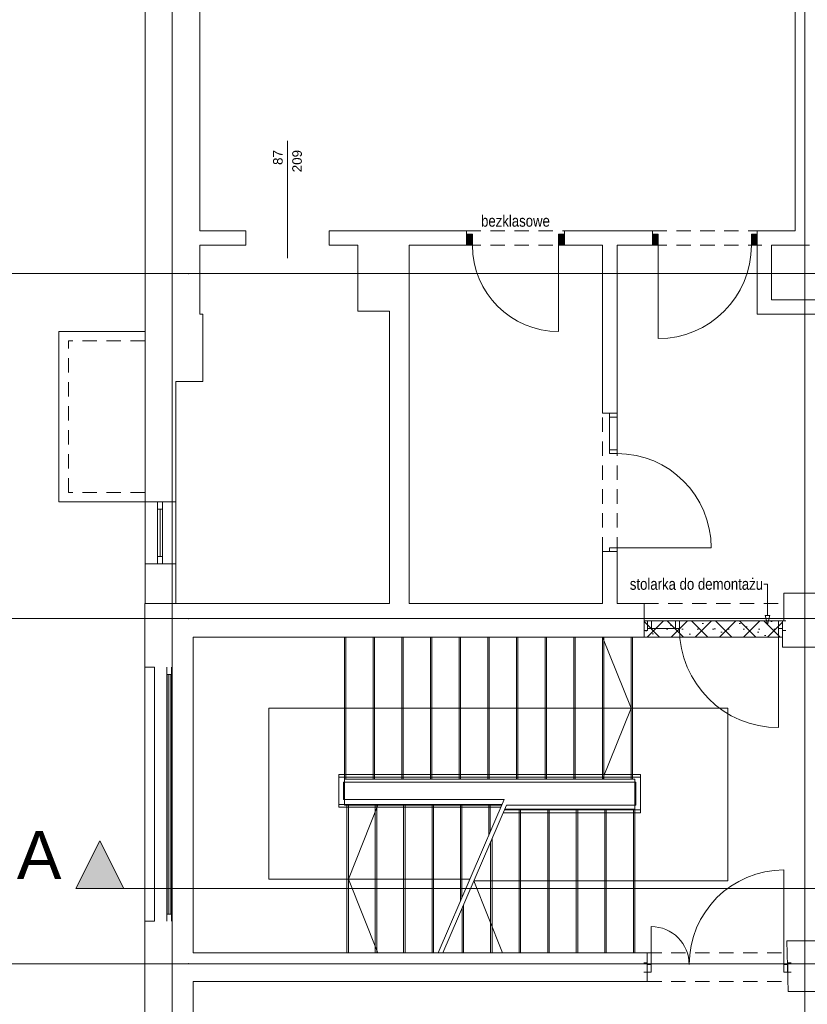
# Paper-space layout 'A-22 ROZBIÓRKI - PIĘTRO 4' of a CAD drawing. Header units: millimetres. Extents: x 0 to 540, y 0 to 297.
# Tile 1 of 6: x 63 to 145, y 73 to 176. Entities that reach past the tile are written whole.
import ezdxf
from ezdxf.xclip import XClip

# ---------------------------------------------------------------- set-up
doc = ezdxf.new("R2010")
doc.units = ezdxf.units.MM
doc.header["$MEASUREMENT"] = 0
doc.header["$XCLIPFRAME"] = 0
for name, pattern in [('ACAD_ISO03W100', [300, 120, -180]), ('DASHDOTX2', [1000, 500, -250, 0, -250]), ('GESTRICHELT2', [93.75, 62.5, -31.25]), ('Przer. długie kreski', [2.5, 1.5, -1])]:
    doc.linetypes.add(name, pattern=pattern)
for name, color, linetype in [('A_linie przekroju', 7, 'Continuous'), ('A_podrys', 7, 'Continuous'), ('A_ppoż', 7, 'Continuous'), ('A_rozbiórki', 7, 'Continuous'), ('Drzwi Archicad', 7, 'Continuous')]:
    doc.layers.add(name, color=color, linetype=linetype)
for name, color, linetype, lineweight in [('A_linie przekroju_Nr_pióra__1', 7, 'Continuous', 20), ('A_ściany_Nr_pióra__1', 7, 'Continuous', 20), ('Drzwi Archicad_Nr_pióra__1', 7, 'Continuous', 20), ('Znaczniki drzwi Archicada_Nr_pióra__3', 252, 'Continuous', 13)]:
    doc.layers.add(name, color=color, linetype=linetype, lineweight=lineweight)
for name, color, linetype, lineweight, true_color in [('A_opis_Nr_pióra__255', 7, 'Continuous', 15, 0x242424), ('A_opis_Nr_pióra__8', 7, 'Continuous', 13, 0x4c4c4c), ('A_osie_Nr_pióra__16', 7, 'Continuous', 5, 0x0f0f0f), ('A_pochwyt_Nr_pióra__161', 7, 'Continuous', 5, 0x949494), ('A_ppoż_Nr_pióra__8', 7, 'Continuous', 13, 0x4c4c4c), ('A_rozbiórki_Nr_pióra__10', 7, 'Continuous', 13, 0x4b4b4b), ('A_schody_Nr_pióra__10', 7, 'Continuous', 13, 0x4b4b4b), ('A_schody_Nr_pióra__4', 7, 'Continuous', 18, 0x4b4b4b), ('A_ściany_Nr_pióra__10', 7, 'Continuous', 13, 0x4b4b4b), ('A_ściany_Nr_pióra__19', 7, 'Continuous', 5, 0x191919), ('Okna Archicada_Nr_pióra__19', 7, 'Continuous', 5, 0x191919)]:
    doc.layers.add(name, color=color, linetype=linetype, lineweight=lineweight, true_color=true_color)
doc.styles.add('STYL_AUTOMATYCZNY_1', font='arial.ttf')
doc.styles.add('STYL_AUTOMATYCZNY_2', font='ARIALN.TTF')

# ---------------------------------------------------------------- blocks, each defined once
blk = doc.blocks.new('Rysunek_1_1', base_point=(-1564.839765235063, -331.3726056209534))
at = {"layer": 'A_linie przekroju', "linetype": 'Continuous', "lineweight": 0, "true_color": 0x000000}
blk.add_hatch(color=18, dxfattribs=at).paths.add_polyline_path([(68.38534373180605, 85.53493314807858), (73.38534373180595, 85.53493314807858), (70.88534373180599, 90.5349331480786)])
at = {"layer": 'A_ppoż', "linetype": 'Continuous', "lineweight": 0, "true_color": 0x3f3f3f}
blk.add_hatch(color=250, dxfattribs=at).paths.add_polyline_path([(127.7033167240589, 113.4814455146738), (127.7033167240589, 112.5014610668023), (127.7076709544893, 113.4814455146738)])
at = {"layer": 'A_rozbiórki', "linetype": 'Continuous', "lineweight": 0, "true_color": 0x4b4b4b}
h = blk.add_hatch(dxfattribs=at)
h.set_pattern_fill('facing_tile_0001', color=251, style=0, pattern_type=2)
h.set_pattern_definition([(45, (-1564.839765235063, -331.3726056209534), (-1.257235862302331, 1.257235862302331), []), (135, (-1564.839765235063, -331.3726056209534), (1.257235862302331, 1.257235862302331), []), (90, (-1566.097001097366, -330.1153697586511), (-1.600200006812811, 0), [0, -1.066800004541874, 0, -1.600200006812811]), (155, (-1564.839765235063, -328.8581338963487), (0.6762737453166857, 1.450273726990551), [0, -0.7823200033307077, 0, -1.351280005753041])])
h.paths.add_polyline_path([(127.7023437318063, 111.7814610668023), (142.1323437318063, 111.7814610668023), (142.1323437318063, 113.4862865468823), (127.7023437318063, 113.4862865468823)])
at = {"layer": 'Drzwi Archicad', "linetype": 'Continuous', "lineweight": 0, "true_color": 0xfdfdfd}
for points in [[(109.1723437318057, 153.8062865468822), (109.1723437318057, 152.6562865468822), (109.7723437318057, 152.6562865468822), (109.7723437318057, 153.8062865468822)], [(119.3723437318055, 152.6562865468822), (119.3723437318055, 153.8062865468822), (118.7723437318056, 153.8062865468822), (118.7723437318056, 152.6562865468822)], [(128.562343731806, 152.6562865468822), (129.1623437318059, 152.6562865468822), (129.1623437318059, 153.8062865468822), (128.562343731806, 153.8062865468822)], [(139.5023437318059, 153.8062865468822), (138.9023437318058, 153.8062865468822), (138.9023437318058, 152.6562865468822), (139.5023437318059, 152.6562865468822)]]:
    blk.add_hatch(color=7, dxfattribs=at).paths.add_polyline_path(points)
at = {"layer": 'A_linie przekroju_Nr_pióra__1', "color": 7, "linetype": 'ACAD_ISO03W100', "lineweight": 20}
blk.add_line((73.38534179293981, 85.53493014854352), (304.3515701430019, 85.53493014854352), dxfattribs=at)
at = {"layer": 'A_linie przekroju_Nr_pióra__1', "color": 7, "linetype": 'Continuous', "lineweight": 20, "flags": 128}
blk.add_lwpolyline([(68.38534373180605, 85.53493314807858), (73.38534373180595, 85.53493314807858), (70.88534373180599, 90.5349331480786)], close=True, dxfattribs=at)
at = {"layer": 'A_opis_Nr_pióra__255', "color": 250, "linetype": 'Continuous', "lineweight": 15, "true_color": 0x242424}
for p, q in [((140.5777619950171, 117.308274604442), (140.2105071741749, 117.308274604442)), ((140.5777619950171, 114.042782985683), (140.5777619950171, 117.308274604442)), ((140.3277591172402, 114.042782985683), (140.827761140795, 114.042782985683)), ((140.5777619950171, 113.1097720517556), (140.3277591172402, 114.042782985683)), ((140.5777619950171, 113.1097720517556), (140.827761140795, 114.042782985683))]:
    blk.add_line(p, q, dxfattribs=at)
at = {"layer": 'A_osie_Nr_pióra__16', "color": 250, "linetype": 'DASHDOTX2', "lineweight": 5, "true_color": 0x0f0f0f}
for p, q in [((78.45734443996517, 179.5222473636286), (78.45734443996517, 47.70222993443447)), ((144.4573428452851, 179.5222473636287), (144.4573428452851, 47.70222993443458)), ((80.15267790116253, 149.7022284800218), (59.90159560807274, 149.7022270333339)), ((304.351565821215, 149.702231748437), (80.15267491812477, 149.702231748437)), ((80.15267491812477, 149.702231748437), (80.15267790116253, 149.7022284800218)), ((80.15267790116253, 113.7022284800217), (59.90159560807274, 113.7022268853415)), ((80.15267626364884, 113.7022259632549), (80.15267790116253, 113.7022284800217)), ((304.3515677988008, 113.7022259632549), (80.15267626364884, 113.7022259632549)), ((80.15267790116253, 77.70222848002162), (59.90159560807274, 77.70222673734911)), ((304.3515677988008, 77.70223202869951), (80.15267626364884, 77.70223202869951)), ((80.15267626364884, 77.70223202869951), (80.15267790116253, 77.70222848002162))]:
    blk.add_line(p, q, dxfattribs=at)
for p in [(80.15267790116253, 149.7022284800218), (80.15267790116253, 113.7022284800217), (80.15267790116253, 77.70222848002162)]:
    blk.add_point(p, dxfattribs=at)
at = {"layer": 'A_pochwyt_Nr_pióra__161', "color": 252, "linetype": 'Continuous', "lineweight": 5, "true_color": 0x949494}
for p, q in [((95.83234478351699, 97.45146137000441), (95.83234478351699, 94.02145950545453)), ((95.83234478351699, 97.45146137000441), (127.3323453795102, 97.45146137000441)), ((95.83234478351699, 97.15146090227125), (127.3323453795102, 97.15146090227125)), ((96.33234307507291, 96.65146261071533), (126.8323433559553, 96.65146261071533)), ((96.33234307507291, 96.65146261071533), (96.33234307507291, 94.82146199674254)), ((126.8323433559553, 94.25146260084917), (126.8323433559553, 96.65146261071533)), ((127.3323453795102, 93.45146010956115), (127.3323453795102, 97.45146137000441)), ((96.33234307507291, 94.82146199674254), (113.0832972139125, 94.82146199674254)), ((95.83234478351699, 94.32145997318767), (112.8679123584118, 94.32145997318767)), ((95.83234478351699, 94.02145950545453), (112.7386844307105, 94.02145950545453)), ((113.1223787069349, 93.7514605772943), (127.3323453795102, 93.7514605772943)), ((113.3377598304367, 94.25146260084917), (126.8323433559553, 94.25146260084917)), ((112.9931470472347, 93.45146010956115), (127.3323453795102, 93.45146010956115))]:
    blk.add_line(p, q, dxfattribs=at)
at = {"layer": 'A_rozbiórki_Nr_pióra__10', "color": 251, "linetype": 'ACAD_ISO03W100', "lineweight": 13, "true_color": 0x4b4b4b, "flags": 128}
blk.add_lwpolyline([(127.7023437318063, 111.7814610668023), (142.1323437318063, 111.7814610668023), (142.1323437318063, 113.4862865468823), (127.7023437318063, 113.4862865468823)], close=True, dxfattribs=at)
at = {"layer": 'A_schody_Nr_pióra__10', "color": 251, "linetype": 'GESTRICHELT2', "lineweight": 13, "true_color": 0x4b4b4b}
for p, q in [((96.58234222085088, 111.7814603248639), (96.58234222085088, 96.96146110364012)), ((99.57234514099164, 111.7814603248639), (99.57234514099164, 96.96146110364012)), ((102.5623443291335, 111.7814603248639), (102.5623443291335, 96.96146110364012)), ((105.5523435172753, 111.7814603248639), (105.5523435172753, 96.96146110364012)), ((108.5423427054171, 111.7814603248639), (108.5423427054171, 96.96146110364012)), ((111.5323418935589, 111.7814603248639), (111.5323418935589, 96.96146110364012)), ((114.5223448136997, 111.7814603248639), (114.5223448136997, 96.96146110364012)), ((117.5123440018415, 111.7814603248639), (117.5123440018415, 96.96146110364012)), ((120.5023431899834, 111.7814603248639), (120.5023431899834, 96.96146110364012)), ((123.4923423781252, 111.7814603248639), (123.4923423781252, 96.96146110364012)), ((126.482345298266, 111.7814603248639), (126.482345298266, 96.96146110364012)), ((96.68234486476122, 78.8514622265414), (96.68234486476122, 94.2314628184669)), ((99.64234251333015, 78.8514622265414), (99.64234251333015, 94.2314628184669)), ((102.602343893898, 78.8514622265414), (102.602343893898, 94.2314628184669)), ((105.5623452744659, 78.8514622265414), (105.5623452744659, 94.2314628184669)), ((108.5223429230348, 84.23343389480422), (108.5223429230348, 94.2314628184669)), ((111.4823443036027, 91.10492844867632), (111.4823443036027, 94.2314628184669)), ((114.6623432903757, 78.8514622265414), (114.6623432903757, 93.82146168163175)), ((117.6423444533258, 78.8514622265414), (117.6423444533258, 93.82146168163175)), ((120.622341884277, 78.8514622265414), (120.622341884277, 93.82146168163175)), ((123.6023430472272, 78.8514622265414), (123.6023430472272, 93.82146168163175)), ((126.5823442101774, 78.8514622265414), (126.5823442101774, 93.82146168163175)), ((111.6823421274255, 78.8514622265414), (111.6823421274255, 90.40849266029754)), ((108.7023446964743, 78.8514622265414), (108.7023446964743, 83.49056830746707))]:
    blk.add_line(p, q, dxfattribs=at)
at = {"layer": 'A_schody_Nr_pióra__4', "color": 251, "linetype": 'Continuous', "lineweight": 18, "true_color": 0x4b4b4b}
for p, q in [((96.4323419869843, 94.2314628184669), (96.4323419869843, 111.7814603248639)), ((99.4223449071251, 96.96146110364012), (99.4223449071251, 111.7814603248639)), ((102.4123440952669, 96.96146110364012), (102.4123440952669, 111.7814603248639)), ((105.4023432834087, 96.96146110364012), (105.4023432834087, 111.7814603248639)), ((108.3923424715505, 96.96146110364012), (108.3923424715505, 111.7814603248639)), ((111.3823453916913, 96.96146110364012), (111.3823453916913, 111.7814603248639)), ((114.3723445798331, 96.96146110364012), (114.3723445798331, 111.7814603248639)), ((117.362343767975, 96.96146110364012), (117.362343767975, 111.7814603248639)), ((120.3523429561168, 96.96146110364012), (120.3523429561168, 111.7814603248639)), ((123.3423421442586, 96.96146110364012), (123.3423421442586, 111.7814603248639)), ((123.370294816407, 111.7814603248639), (126.3323450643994, 104.371460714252)), ((126.3323450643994, 96.96146110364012), (126.3323450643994, 111.7814603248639)), ((88.53234211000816, 104.371460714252), (136.43234339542, 104.371460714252)), ((88.53234211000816, 86.54146252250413), (88.53234211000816, 104.371460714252)), ((123.3703321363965, 96.96146110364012), (126.3323450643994, 104.371460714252)), ((136.43234339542, 86.3364600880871), (136.43234339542, 104.371460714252)), ((126.7323444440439, 96.96146110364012), (96.4323419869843, 96.96146110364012)), ((126.7323444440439, 96.96146110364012), (126.7323444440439, 78.8514622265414)), ((113.0832972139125, 94.82146199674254), (106.2039766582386, 78.8514622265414)), ((112.8291443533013, 94.2314628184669), (96.4323419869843, 94.2314628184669)), ((96.83234509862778, 94.2314628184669), (96.83234509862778, 78.8514622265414)), ((99.9062806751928, 94.2314628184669), (96.83234509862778, 86.54146252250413)), ((99.79234274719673, 94.2314628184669), (99.79234274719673, 78.8514622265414)), ((102.7523441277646, 94.2314628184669), (102.7523441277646, 78.8514622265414)), ((105.7123455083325, 94.2314628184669), (105.7123455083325, 78.8514622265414)), ((113.3377598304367, 94.25146260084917), (106.7039786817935, 78.8514622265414)), ((108.6723431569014, 94.2314628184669), (108.6723431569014, 84.58165178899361)), ((111.6323445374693, 94.2314628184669), (111.6323445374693, 91.4531463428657)), ((126.7323444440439, 93.82146168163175), (113.1525332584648, 93.82146168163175)), ((114.8123435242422, 93.82146168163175), (114.8123435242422, 78.8514622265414)), ((117.7923446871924, 93.82146168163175), (117.7923446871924, 78.8514622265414)), ((120.7723421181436, 93.82146168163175), (120.7723421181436, 78.8514622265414)), ((123.7523432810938, 93.82146168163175), (123.7523432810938, 78.8514622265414)), ((111.8323423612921, 90.75671055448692), (111.8323423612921, 78.8514622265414)), ((109.5165623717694, 86.54146252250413), (88.53234211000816, 86.54146252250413)), ((99.90632172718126, 78.8514622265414), (96.83234509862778, 86.54146252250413)), ((136.43234339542, 86.3364600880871), (109.9282541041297, 86.3364600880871)), ((112.9202872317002, 78.8514622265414), (109.9282541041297, 86.3364600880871)), ((108.8523449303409, 83.83878620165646), (108.8523449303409, 78.8514622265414))]:
    blk.add_line(p, q, dxfattribs=at)
at = {"layer": 'A_ściany_Nr_pióra__1', "color": 7, "linetype": 'Continuous', "lineweight": 20}
for p, q in [((86.121056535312, 152.6562870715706), (86.121056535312, 154.1562856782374)), ((94.82105517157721, 152.6562870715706), (94.82105517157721, 154.1562856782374)), ((109.1723451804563, 154.1562856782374), (108.8023436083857, 154.1562856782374)), ((109.1723451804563, 153.806287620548), (109.1723451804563, 154.1562856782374)), ((119.3723424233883, 154.1562856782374), (119.7423439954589, 154.1562856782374)), ((119.3723424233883, 153.806287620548), (119.3723424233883, 154.1562856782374)), ((128.5623450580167, 154.1562856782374), (128.1923434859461, 154.1562856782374)), ((128.5623450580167, 153.806287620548), (128.5623450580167, 154.1562856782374)), ((139.5023454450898, 154.1562856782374), (139.8723432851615, 154.1562856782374)), ((139.5023454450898, 153.806287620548), (139.5023454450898, 154.1562856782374)), ((109.1723451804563, 152.6562870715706), (109.1723451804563, 153.806287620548)), ((119.3723424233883, 152.6562870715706), (119.3723424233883, 153.806287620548)), ((128.5623450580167, 152.6562870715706), (128.5623450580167, 153.806287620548)), ((139.5023454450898, 152.6562870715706), (139.5023454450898, 153.806287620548)), ((109.1723451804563, 152.6562870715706), (108.7023446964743, 152.6562870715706)), ((119.3723424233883, 152.6562870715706), (119.8423429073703, 152.6562870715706)), ((128.5623450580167, 152.6562870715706), (128.0923445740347, 152.6562870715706)), ((139.5023454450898, 152.6562870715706), (139.9723421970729, 152.6562870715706)), ((123.3723436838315, 135.126285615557), (123.3723436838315, 135.4962871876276)), ((124.0723435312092, 135.126285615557), (123.3723436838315, 135.126285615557)), ((124.8723422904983, 135.126285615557), (124.0723435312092, 135.126285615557)), ((124.8723422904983, 135.126285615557), (124.8723422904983, 135.4962871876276)), ((75.62534315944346, 125.8722269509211), (78.82534192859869, 125.8722269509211)), ((123.3723436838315, 120.6962877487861), (123.3723436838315, 120.3262861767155)), ((124.0723435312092, 120.6962877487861), (123.3723436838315, 120.6962877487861)), ((124.8723422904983, 120.6962877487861), (124.0723435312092, 120.6962877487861)), ((124.8723422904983, 120.6962877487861), (124.8723422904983, 120.3262861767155)), ((75.62534315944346, 119.4322298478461), (78.82534192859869, 119.4322298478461)), ((128.0623430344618, 113.4814455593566), (127.6923451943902, 113.4814455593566)), ((128.0623430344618, 113.4814455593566), (128.0623430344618, 112.6814468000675)), ((142.1323448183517, 113.4814455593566), (142.5023426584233, 113.4814455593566)), ((142.1323448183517, 113.4814455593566), (142.1323448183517, 112.6814468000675)), ((128.0623430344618, 112.4814452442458), (127.6923451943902, 112.4814452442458)), ((128.0623430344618, 112.6814468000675), (128.0623430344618, 112.4814452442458)), ((142.1323448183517, 112.6814468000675), (142.1323448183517, 112.4814452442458)), ((142.1323448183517, 112.4814452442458), (142.5023426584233, 112.4814452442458)), ((75.5853435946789, 109.181227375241), (75.5853435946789, 81.59146226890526)), ((76.58534390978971, 108.6363443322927), (76.58534390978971, 82.13634531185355)), ((80.632342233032, 108.6363443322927), (80.632342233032, 81.59146226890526)), ((128.0323452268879, 77.81146234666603), (127.6623436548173, 77.81146234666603)), ((128.0323452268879, 77.61146079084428), (128.0323452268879, 77.81146234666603)), ((128.0323452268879, 76.81146203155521), (128.0323452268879, 77.61146079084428)), ((142.6823444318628, 77.81146234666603), (143.0523422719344, 77.81146234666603)), ((142.6823444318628, 77.61146079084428), (142.6823444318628, 77.81146234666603)), ((142.6823444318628, 76.81146203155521), (142.6823444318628, 77.61146079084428)), ((128.0323452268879, 76.81146203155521), (127.6623436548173, 76.81146203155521)), ((142.6823444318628, 76.81146203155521), (143.0523422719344, 76.81146203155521))]:
    blk.add_line(p, q, dxfattribs=at)
at = {"layer": 'A_ściany_Nr_pióra__1', "color": 7, "linetype": 'Continuous', "lineweight": 20, "flags": 128}
for points in [[(75.62534373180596, 207.5122284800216), (75.62534373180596, 145.4662865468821)], [(81.33234373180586, 154.1562865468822), (81.33234373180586, 203.4622284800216)], [(143.4523437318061, 202.3922284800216), (143.4523437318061, 154.1562865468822)], [(86.12105597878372, 154.1562865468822), (81.33234373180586, 154.1562865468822)], [(109.1723434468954, 154.1562865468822), (94.8210559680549, 154.1562865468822)], [(123.3723437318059, 154.1562865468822), (119.3723438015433, 154.1562865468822)], [(128.5623436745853, 154.1562865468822), (123.3723437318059, 154.1562865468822)], [(143.4523437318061, 154.1562865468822), (139.5023438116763, 154.1562865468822)], [(81.33234373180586, 145.4662865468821), (81.33234373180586, 152.6562865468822)], [(81.33234373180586, 152.6562865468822), (86.12105597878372, 152.6562865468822)], [(94.8210559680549, 152.6562865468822), (97.82234373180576, 152.6562865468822)], [(97.82234373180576, 152.6562865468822), (97.82234373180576, 145.7762865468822)], [(103.1723437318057, 152.6562865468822), (109.1723434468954, 152.6562865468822)], [(103.1723437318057, 145.7762865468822), (103.1723437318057, 152.6562865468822)], [(119.3723438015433, 152.6562865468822), (123.3723437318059, 152.6562865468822)], [(123.3723437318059, 152.6562865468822), (123.3723437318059, 135.1262864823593)], [(124.872343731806, 135.1262866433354), (124.872343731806, 152.6562865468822)], [(124.872343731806, 152.6562865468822), (128.5623438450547, 152.6562865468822)], [(139.5023437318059, 152.6562865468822), (139.5023437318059, 145.4662865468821)], [(141.002343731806, 152.6562865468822), (144.9523437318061, 152.6562865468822)], [(141.002343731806, 146.9662865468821), (141.002343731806, 152.6562865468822)], [(175.472343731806, 146.9662865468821), (141.002343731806, 146.9662865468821)], [(75.62534373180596, 145.4662865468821), (75.62534373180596, 138.4522284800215)], [(81.6423437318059, 145.4662865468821), (81.33234373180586, 145.4662865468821)], [(81.6423437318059, 138.4522284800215), (81.6423437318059, 145.4662865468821)], [(97.82234373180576, 145.7762865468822), (101.1223437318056, 145.7762865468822)], [(101.1223437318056, 145.7762865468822), (101.1223437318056, 115.2814610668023)], [(103.1723437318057, 115.2814610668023), (103.1723437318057, 145.7762865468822)], [(139.5023437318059, 145.4662865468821), (175.472343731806, 145.4662865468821)], [(75.62534373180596, 138.4522284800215), (75.62534373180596, 125.8722284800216)], [(78.82534373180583, 138.4522284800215), (81.6423437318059, 138.4522284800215)], [(78.82534373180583, 125.8722284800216), (78.82534373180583, 138.4522284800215)], [(123.3723437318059, 120.6962864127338), (123.3723437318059, 115.2814610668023)], [(124.872343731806, 115.2814610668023), (124.872343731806, 120.6962862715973)], [(75.62534373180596, 119.4322284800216), (75.62534373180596, 115.2814610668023)], [(78.82534373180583, 115.2814610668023), (78.82534373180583, 119.4322284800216)], [(146.0722832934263, 116.3562865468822), (142.2723437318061, 116.3562865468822)], [(142.2723437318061, 116.3562865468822), (142.2723437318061, 113.4862865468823)], [(75.5853437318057, 115.2814610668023), (75.58534373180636, 108.636344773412)], [(101.1223437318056, 115.2814610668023), (75.5853437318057, 115.2814610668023)], [(75.62534373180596, 115.2814610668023), (78.82534373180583, 115.2814610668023)], [(123.3723437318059, 115.2814610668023), (103.1723437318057, 115.2814610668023)], [(127.7023437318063, 115.2814610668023), (124.872343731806, 115.2814610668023)], [(127.7023437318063, 111.7814610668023), (127.7023437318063, 115.2814610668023)], [(142.2723437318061, 113.4862865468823), (142.1323437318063, 113.4862865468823)], [(142.1323437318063, 112.4814455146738), (142.1323437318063, 110.7414610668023)], [(80.63234373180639, 108.6363447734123), (80.63234373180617, 111.7814610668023)], [(80.63234373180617, 111.7814610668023), (127.7023437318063, 111.7814610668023)], [(142.1323437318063, 110.7414610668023), (146.1323437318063, 110.7414610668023)], [(75.58534373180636, 108.636344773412), (76.5853437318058, 108.636344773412)], [(75.58534373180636, 82.13634477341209), (75.58534373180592, 78.8514610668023)], [(76.58534373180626, 82.13634477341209), (75.58534373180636, 82.13634477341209)], [(80.63234373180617, 78.85146106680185), (80.63234373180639, 82.13634477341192)], [(146.2279424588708, 80.08146106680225), (142.5823437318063, 80.08146106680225)], [(142.5823437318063, 80.08146106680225), (142.7238139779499, 74.81876791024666)], [(75.58534373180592, 78.8514610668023), (75.58534373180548, 71.51222848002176)], [(128.0323437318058, 78.8514610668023), (80.63234373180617, 78.8514610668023)], [(128.0323437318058, 75.8514610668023), (128.0323437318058, 78.8514610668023)], [(80.63234373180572, 75.8514610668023), (128.0323437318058, 75.8514610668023)], [(80.6323437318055, 71.5122284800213), (80.63234373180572, 75.8514610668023)], [(142.7238139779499, 74.81876791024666), (148.6923180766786, 74.81876791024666)]]:
    blk.add_lwpolyline(points, dxfattribs=at)
at = {"layer": 'A_ściany_Nr_pióra__10', "color": 251, "linetype": 'Przer. długie kreski', "lineweight": 13, "true_color": 0x4b4b4b}
for p, q in [((109.1723451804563, 154.1562856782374), (119.3723424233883, 154.1562856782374)), ((128.5623450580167, 154.1562856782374), (139.5023454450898, 154.1562856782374)), ((109.1723451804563, 152.6562870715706), (119.3723424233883, 152.6562870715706)), ((128.5623450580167, 152.6562870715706), (139.5023454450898, 152.6562870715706)), ((75.5853435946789, 142.6722270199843), (67.62534437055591, 142.6722270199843)), ((67.62534437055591, 126.872227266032), (67.62534437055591, 142.6722270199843)), ((123.3723436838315, 120.6962877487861), (123.3723436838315, 135.126285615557)), ((124.8723422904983, 120.6962877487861), (124.8723422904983, 135.126285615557)), ((75.5853435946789, 126.872227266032), (67.62534437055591, 126.872227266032)), ((127.7023432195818, 115.2814595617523), (142.2723432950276, 115.2814595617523)), ((127.7023432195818, 111.7814603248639), (142.175147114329, 111.7814603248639)), ((128.0323452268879, 78.8514622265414), (142.5823455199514, 78.8514622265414)), ((128.0323452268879, 75.85146128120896), (142.6823444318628, 75.85146128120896))]:
    blk.add_line(p, q, dxfattribs=at)
at = {"layer": 'A_ściany_Nr_pióra__10', "color": 251, "linetype": 'Continuous', "lineweight": 13, "true_color": 0x4b4b4b}
for p, q in [((75.5853435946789, 143.6722273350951), (66.6253440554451, 143.6722273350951)), ((66.6253440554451, 125.8722269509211), (66.6253440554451, 143.6722273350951)), ((75.5853435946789, 125.8722269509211), (66.6253440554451, 125.8722269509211))]:
    blk.add_line(p, q, dxfattribs=at)
at = {"layer": 'A_ściany_Nr_pióra__19', "color": 250, "linetype": 'Continuous', "lineweight": 5, "true_color": 0x191919}
for p, q in [((75.62534315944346, 125.8722269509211), (75.62534315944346, 119.4322298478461)), ((78.82534192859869, 119.4322298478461), (78.82534192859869, 125.8722269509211))]:
    blk.add_line(p, q, dxfattribs=at)
at = {"layer": 'Drzwi Archicad_Nr_pióra__1', "color": 7, "linetype": 'Continuous', "lineweight": 20}
for p, q in [((86.121056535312, 152.6562870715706), (86.121056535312, 154.1562856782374)), ((94.82105517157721, 152.6562870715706), (94.82105517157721, 154.1562856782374)), ((109.1723451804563, 154.1562856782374), (108.8023436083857, 154.1562856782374)), ((109.1723451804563, 154.1562856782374), (108.8023436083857, 154.1562856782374)), ((109.1723451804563, 153.806287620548), (109.1723451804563, 154.1562856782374)), ((109.1723451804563, 153.806287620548), (109.1723451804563, 154.1562856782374)), ((119.3723424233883, 153.806287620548), (119.3723424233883, 154.1562856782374)), ((119.3723424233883, 153.806287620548), (119.3723424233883, 154.1562856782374)), ((119.3723424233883, 154.1562856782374), (119.7423439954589, 154.1562856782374)), ((119.3723424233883, 154.1562856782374), (119.7423439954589, 154.1562856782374)), ((128.5623450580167, 154.1562856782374), (128.1923434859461, 154.1562856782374)), ((128.5623450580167, 154.1562856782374), (128.1923434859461, 154.1562856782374)), ((128.5623450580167, 153.806287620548), (128.5623450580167, 154.1562856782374)), ((128.5623450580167, 153.806287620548), (128.5623450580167, 154.1562856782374)), ((139.5023454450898, 153.806287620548), (139.5023454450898, 154.1562856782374)), ((139.5023454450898, 153.806287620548), (139.5023454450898, 154.1562856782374)), ((139.5023454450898, 154.1562856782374), (139.8723432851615, 154.1562856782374)), ((139.5023454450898, 154.1562856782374), (139.8723432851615, 154.1562856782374)), ((109.1723451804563, 153.806287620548), (109.7723423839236, 153.806287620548)), ((109.1723451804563, 152.6562870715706), (109.1723451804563, 153.806287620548)), ((109.1723451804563, 152.6562870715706), (109.1723451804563, 153.806287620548)), ((109.1723451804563, 152.6562870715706), (109.1723451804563, 153.806287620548)), ((109.7723423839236, 153.806287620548), (109.7723423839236, 152.6562870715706)), ((118.7723452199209, 152.6562870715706), (118.7723452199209, 153.806287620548)), ((118.7723452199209, 153.806287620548), (119.3723424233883, 153.806287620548)), ((119.3723424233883, 153.806287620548), (119.3723424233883, 152.6562870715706)), ((119.3723424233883, 152.6562870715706), (119.3723424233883, 153.806287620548)), ((119.3723424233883, 152.6562870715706), (119.3723424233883, 153.806287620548)), ((129.162342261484, 153.806287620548), (128.5623450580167, 153.806287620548)), ((128.5623450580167, 153.806287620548), (128.5623450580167, 152.6562870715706)), ((128.5623450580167, 152.6562870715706), (128.5623450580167, 153.806287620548)), ((128.5623450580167, 152.6562870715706), (128.5623450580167, 153.806287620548)), ((129.162342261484, 152.6562870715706), (129.162342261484, 153.806287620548)), ((139.5023454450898, 153.806287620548), (138.9023445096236, 153.806287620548)), ((138.9023445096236, 153.806287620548), (138.9023445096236, 152.6562870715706)), ((139.5023454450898, 152.6562870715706), (139.5023454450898, 153.806287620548)), ((139.5023454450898, 152.6562870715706), (139.5023454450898, 153.806287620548)), ((139.5023454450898, 152.6562870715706), (139.5023454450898, 153.806287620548)), ((109.1723451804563, 152.6562870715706), (108.7023446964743, 152.6562870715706)), ((109.1723451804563, 152.6562870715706), (108.7023446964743, 152.6562870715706)), ((109.7723423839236, 152.6562870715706), (109.1723451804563, 152.6562870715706)), ((119.3723424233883, 152.6562870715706), (118.7723452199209, 152.6562870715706)), ((118.7723452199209, 152.6562870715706), (118.7723452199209, 143.6562879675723)), ((119.3723424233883, 152.6562870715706), (119.8423429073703, 152.6562870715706)), ((119.3723424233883, 152.6562870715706), (119.8423429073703, 152.6562870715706)), ((128.5623450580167, 152.6562870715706), (128.0923445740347, 152.6562870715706)), ((128.5623450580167, 152.6562870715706), (128.0923445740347, 152.6562870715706)), ((128.5623450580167, 152.6562870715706), (129.162342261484, 152.6562870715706)), ((129.162342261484, 152.6562870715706), (129.162342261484, 142.9162848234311)), ((138.9023445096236, 152.6562870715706), (139.5023454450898, 152.6562870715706)), ((139.5023454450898, 152.6562870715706), (139.9723421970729, 152.6562870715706)), ((139.5023454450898, 152.6562870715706), (139.9723421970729, 152.6562870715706)), ((123.3723436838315, 135.126285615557), (123.3723436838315, 135.4962871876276)), ((123.3723436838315, 135.126285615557), (123.3723436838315, 135.4962871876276)), ((124.0723435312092, 135.126285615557), (123.3723436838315, 135.126285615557)), ((124.0723435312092, 135.126285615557), (123.3723436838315, 135.126285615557)), ((124.0723435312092, 135.126285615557), (124.0723435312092, 134.7262862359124)), ((124.8723422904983, 135.126285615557), (124.0723435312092, 135.126285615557)), ((124.8723422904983, 135.126285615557), (124.0723435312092, 135.126285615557)), ((124.8723422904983, 135.126285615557), (124.0723435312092, 135.126285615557)), ((124.0723435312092, 134.7262862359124), (124.8723422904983, 134.7262862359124)), ((124.0723435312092, 134.7262862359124), (124.0723435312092, 131.3262859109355)), ((124.8723422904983, 134.7262862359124), (124.0723435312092, 134.7262862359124)), ((124.8723422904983, 135.126285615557), (124.8723422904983, 135.4962871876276)), ((124.8723422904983, 135.126285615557), (124.8723422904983, 135.4962871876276)), ((124.8723422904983, 134.7262862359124), (124.8723422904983, 135.126285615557)), ((124.8723422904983, 131.3262859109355), (124.8723422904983, 134.7262862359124)), ((124.0723435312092, 131.3262859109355), (124.0723435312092, 130.9262865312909)), ((124.8723422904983, 131.3262859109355), (124.0723435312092, 131.3262859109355)), ((124.0723435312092, 131.3262859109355), (124.8723422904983, 131.3262859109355)), ((124.0723435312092, 130.9262865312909), (124.8723422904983, 130.9262865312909)), ((124.8723422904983, 130.9262865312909), (124.8723422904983, 131.3262859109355)), ((124.0723435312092, 120.6962877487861), (123.3723436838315, 120.6962877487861)), ((124.0723435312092, 120.6962877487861), (123.3723436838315, 120.6962877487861)), ((123.3723436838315, 120.6962877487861), (123.3723436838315, 120.3262861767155)), ((123.3723436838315, 120.6962877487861), (123.3723436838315, 120.3262861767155)), ((124.8723422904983, 121.0962871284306), (124.0723435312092, 121.0962871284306)), ((124.0723435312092, 121.0962871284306), (124.0723435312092, 120.6962877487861)), ((124.0723435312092, 120.6962877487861), (124.8723422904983, 120.6962877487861)), ((124.8723422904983, 120.6962877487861), (124.0723435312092, 120.6962877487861)), ((124.8723422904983, 120.6962877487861), (124.0723435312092, 120.6962877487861)), ((124.8723422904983, 120.6962877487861), (124.8723422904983, 121.0962871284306)), ((124.8723422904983, 121.0962871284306), (134.7023454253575, 121.0962871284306)), ((124.8723422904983, 120.6962877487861), (124.8723422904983, 120.3262861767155)), ((124.8723422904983, 120.6962877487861), (124.8723422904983, 120.3262861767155)), ((128.0623430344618, 113.4814455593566), (127.6923451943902, 113.4814455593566)), ((128.0623430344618, 113.4814455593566), (127.6923451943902, 113.4814455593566)), ((128.0623430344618, 113.4814455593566), (128.4623424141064, 113.4814455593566)), ((128.0623430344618, 112.6814468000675), (128.0623430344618, 113.4814455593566)), ((128.0623430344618, 113.4814455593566), (128.0623430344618, 112.6814468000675)), ((128.0623430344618, 113.4814455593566), (128.0623430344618, 112.6814468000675)), ((128.4623424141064, 113.4814455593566), (128.4623424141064, 112.6814468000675)), ((128.4623424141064, 113.4814455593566), (130.9823448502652, 113.4814455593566)), ((128.4623424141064, 112.6814468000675), (128.4623424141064, 113.4814455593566)), ((130.9823448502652, 113.4814455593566), (131.3823442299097, 113.4814455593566)), ((130.9823448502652, 112.6814468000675), (130.9823448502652, 113.4814455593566)), ((130.9823448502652, 113.4814455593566), (130.9823448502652, 112.6814468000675)), ((131.3823442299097, 113.4814455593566), (131.3823442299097, 112.6814468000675)), ((141.7323454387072, 112.6814468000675), (141.7323454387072, 113.4814455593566)), ((141.7323454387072, 113.4814455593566), (142.1323448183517, 113.4814455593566)), ((142.1323448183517, 113.4814455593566), (142.1323448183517, 112.6814468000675)), ((142.1323448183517, 113.4814455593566), (142.1323448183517, 112.6814468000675)), ((142.1323448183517, 113.4814455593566), (142.1323448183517, 112.6814468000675)), ((142.1323448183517, 113.4814455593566), (142.5023426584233, 113.4814455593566)), ((142.1323448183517, 113.4814455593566), (142.5023426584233, 113.4814455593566)), ((128.0623430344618, 112.4814452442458), (127.6923451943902, 112.4814452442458)), ((128.0623430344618, 112.4814452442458), (127.6923451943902, 112.4814452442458)), ((128.4623424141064, 112.6814468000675), (128.0623430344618, 112.6814468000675)), ((128.0623430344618, 112.6814468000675), (128.0623430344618, 112.4814452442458)), ((128.0623430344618, 112.6814468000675), (128.0623430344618, 112.4814452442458)), ((130.9823448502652, 112.6814468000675), (128.4623424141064, 112.6814468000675)), ((131.3823442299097, 112.6814468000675), (130.9823448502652, 112.6814468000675)), ((142.1323448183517, 112.6814468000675), (141.7323454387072, 112.6814468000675)), ((141.7323454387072, 112.6814468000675), (141.7323454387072, 102.33144559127)), ((142.1323448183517, 112.6814468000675), (142.1323448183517, 112.4814452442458)), ((142.1323448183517, 112.6814468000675), (142.1323448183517, 112.4814452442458)), ((142.1323448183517, 112.4814452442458), (142.5023426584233, 112.4814452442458)), ((142.1323448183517, 112.4814452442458), (142.5023426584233, 112.4814452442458)), ((142.2823450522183, 77.61146079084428), (142.2823450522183, 87.49146151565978)), ((128.4323446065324, 77.61146079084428), (128.4323446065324, 81.58146051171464)), ((128.0323452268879, 77.81146234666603), (127.6623436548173, 77.81146234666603)), ((128.0323452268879, 77.81146234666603), (127.6623436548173, 77.81146234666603)), ((128.0323452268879, 77.61146079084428), (128.0323452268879, 77.81146234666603)), ((128.0323452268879, 77.61146079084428), (128.0323452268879, 77.81146234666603)), ((128.4323446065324, 77.61146079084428), (128.0323452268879, 77.61146079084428)), ((128.0323452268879, 77.61146079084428), (128.0323452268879, 76.81146203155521)), ((128.0323452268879, 76.81146203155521), (128.0323452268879, 77.61146079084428)), ((128.0323452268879, 76.81146203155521), (128.0323452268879, 77.61146079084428)), ((128.4323446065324, 76.81146203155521), (128.4323446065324, 77.61146079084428)), ((142.6823444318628, 77.61146079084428), (142.2823450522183, 77.61146079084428)), ((142.2823450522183, 77.61146079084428), (142.2823450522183, 76.81146203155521)), ((142.6823444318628, 77.61146079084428), (142.6823444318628, 77.81146234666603)), ((142.6823444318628, 77.61146079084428), (142.6823444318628, 77.81146234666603)), ((142.6823444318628, 77.81146234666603), (143.0523422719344, 77.81146234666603)), ((142.6823444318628, 77.81146234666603), (143.0523422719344, 77.81146234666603)), ((142.6823444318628, 76.81146203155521), (142.6823444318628, 77.61146079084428)), ((142.6823444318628, 76.81146203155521), (142.6823444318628, 77.61146079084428)), ((142.6823444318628, 76.81146203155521), (142.6823444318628, 77.61146079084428)), ((128.0323452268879, 76.81146203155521), (127.6623436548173, 76.81146203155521)), ((128.0323452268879, 76.81146203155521), (127.6623436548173, 76.81146203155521)), ((128.0323452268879, 76.81146203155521), (128.4323446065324, 76.81146203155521)), ((142.2823450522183, 76.81146203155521), (142.6823444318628, 76.81146203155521)), ((142.6823444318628, 76.81146203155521), (143.0523422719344, 76.81146203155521)), ((142.6823444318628, 76.81146203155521), (143.0523422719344, 76.81146203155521))]:
    blk.add_line(p, q, dxfattribs=at)
for centre, radius, start, end in [((118.7723437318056, 152.6562865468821), 8.99999999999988, 180, 270), ((129.1623437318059, 152.6562865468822), 9.73999999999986, 270, 0), ((124.872343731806, 121.0962865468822), 9.830000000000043, 0, 90), ((141.7323437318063, 112.6814455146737), 10.35000000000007, 180, 270), ((142.2823437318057, 77.61146106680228), 9.879999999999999, 90, 180), ((128.4323437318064, 77.61146106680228), 3.969999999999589, 0, 90)]:
    blk.add_arc(centre, radius, start, end, dxfattribs=at)
at = {"layer": 'Okna Archicada_Nr_pióra__19', "color": 250, "linetype": 'Continuous', "lineweight": 5, "true_color": 0x191919}
for p, q in [((77.42534223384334, 125.8722269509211), (76.92534394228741, 125.8722269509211)), ((76.92534394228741, 125.8722269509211), (76.92534394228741, 119.4322298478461)), ((77.42534223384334, 119.4322298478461), (77.42534223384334, 125.8722269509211)), ((77.42534223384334, 125.1222295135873), (76.92534394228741, 125.1222295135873)), ((77.17534308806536, 120.18222728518), (77.17534308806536, 125.1222295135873)), ((77.42534223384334, 120.18222728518), (76.92534394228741, 120.18222728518)), ((76.92534394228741, 119.4322298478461), (77.42534223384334, 119.4322298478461)), ((77.88534469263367, 82.13634531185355), (77.88534469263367, 108.6363443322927)), ((77.88534469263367, 107.8863431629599), (78.38534298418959, 107.8863431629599)), ((78.03534492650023, 82.8863464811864), (78.03534492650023, 107.8863431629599)), ((78.23534275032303, 82.8863464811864), (78.23534275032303, 107.8863431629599)), ((78.38534298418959, 82.13634531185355), (78.38534298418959, 108.6363443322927)), ((77.88534469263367, 82.8863464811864), (78.38534298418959, 82.8863464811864))]:
    blk.add_line(p, q, dxfattribs=at)
at = {"layer": 'Znaczniki drzwi Archicada_Nr_pióra__3', "color": 252, "linetype": 'Continuous', "lineweight": 13}
blk.add_line((90.4710558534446, 163.5449836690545), (90.4710558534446, 151.310655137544), dxfattribs=at)
at = {"layer": 'A_linie przekroju_Nr_pióra__1', "color": 7, "linetype": 'Continuous', "lineweight": 20, "insert": (66.88534373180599, 86.53494004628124), "char_height": 5, "attachment_point": 9, "style": 'STYL_AUTOMATYCZNY_1'}
blk.add_mtext('\\A1;{\\pqr;\\pt0;\\fArial|b0|i0|c238|p0;\\W1.000000;A}', dxfattribs=at)
at = {"layer": 'A_opis_Nr_pióra__8', "color": 251, "linetype": 'Continuous', "lineweight": 13, "true_color": 0x4c4c4c, "insert": (165.9138026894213, 131.8775625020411), "char_height": 1.2, "attachment_point": 6, "line_spacing_factor": 0.9866748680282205, "style": 'STYL_AUTOMATYCZNY_2'}
blk.add_mtext('\\A1;{\\pqr;\\fArial Narrow|b0|i0|c238|p0;\\W1.000000;stolarka do demontażu; \\P\\pqr;\\fArial Narrow|b0|i0|c238|p0;\\W1.000000;fragment ściany do wyburzenia}', dxfattribs=at)
at = {"layer": 'A_opis_Nr_pióra__8', "color": 251, "linetype": 'Continuous', "lineweight": 13, "true_color": 0x4c4c4c, "insert": (126.2057060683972, 117.3046963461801), "char_height": 1.2, "attachment_point": 4, "style": 'STYL_AUTOMATYCZNY_2'}
blk.add_mtext('\\A1;{\\pql;\\fArial Narrow|b0|i0|c238|p0;\\W1.000000;stolarka do demontażu}', dxfattribs=at)
at = {"layer": 'A_ppoż_Nr_pióra__8', "color": 251, "linetype": 'Continuous', "lineweight": 13, "true_color": 0x4c4c4c, "insert": (114.2723437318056, 155.1837340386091), "char_height": 1.2, "attachment_point": 5, "style": 'STYL_AUTOMATYCZNY_2'}
blk.add_mtext('\\A1;{\\pqc;\\fArial Narrow|b0|i0|c238|p0;\\W1.000000;bezklasowe}', dxfattribs=at)
at = {"layer": 'Znaczniki drzwi Archicada_Nr_pióra__3', "color": 252, "linetype": 'Continuous', "lineweight": 13, "char_height": 1, "attachment_point": 7, "rotation": 90, "style": 'STYL_AUTOMATYCZNY_1'}
for s, insert in [('\\A1;{\\pql;\\pt1;\\fArial|b0|i0|c238|p0;\\W1.000000;87}', (89.98779569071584, 161.0308365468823)), ('\\A1;{\\pql;\\pt1;\\fArial|b0|i0|c238|p0;\\W1.000000;209}', (91.98779569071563, 160.2681165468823))]:
    blk.add_mtext(s, dxfattribs=dict(at, insert=insert))

psp = doc.layouts.new('A-22 ROZBIÓRKI - PIĘTRO 4')

# ---------------------------------------------------------------- block references
at = {"layer": 'A_podrys', "color": 37, "linetype": 'Continuous', "lineweight": 5, "true_color": 0x656532}
ref = psp.add_blockref('Rysunek_1_1', (-1564.839765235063, -331.3726056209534), dxfattribs=at)
XClip(ref).set_block_clipping_path([(53.90159744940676, 47.70222848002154), (304.3515687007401, 256.5122284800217)])

doc.saveas('drawing.dxf')
